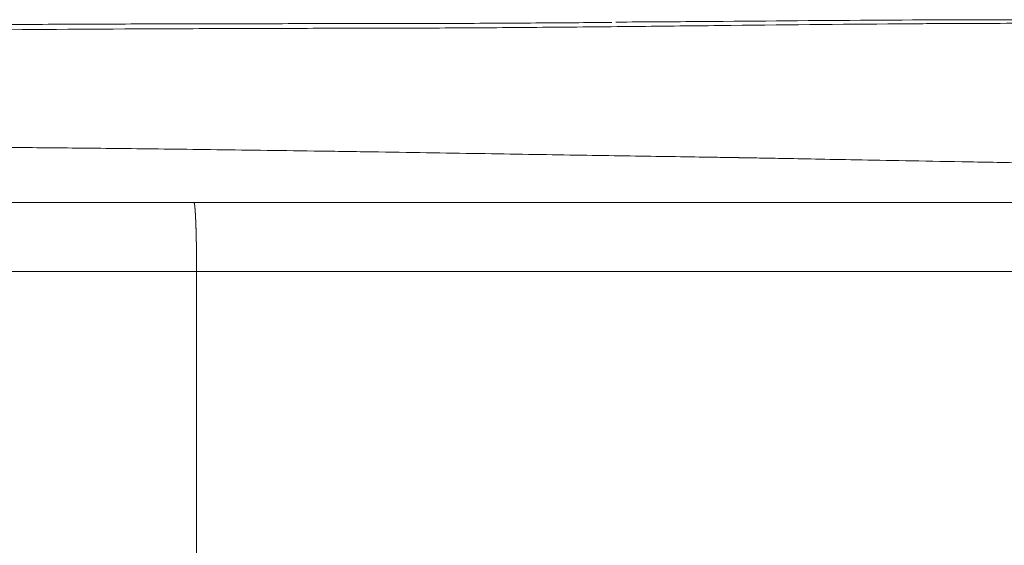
# Model space of a CAD drawing. Header units: millimetres. Extents: x 35469 to 44263, y -24881 to -16268.
# Tile 187 of 231: x 43816.4 to 43824.95, y -24739.42 to -24734.86. Entities that reach past the tile are written whole.
import ezdxf

# ---------------------------------------------------------------- set-up
doc = ezdxf.new("R2010")
doc.units = ezdxf.units.MM
doc.header["$LTSCALE"] = 0.3175
doc.layers.add('1轮廓实线层', color=7, linetype='Continuous', lineweight=18)

# ---------------------------------------------------------------- blocks, each defined once
blk = doc.blocks.new('MR20E-1840')
at = {"layer": '1轮廓实线层'}
for p, q in [((15654.7373, -10793.5882), (15665.6271, -10793.5882)), ((15665.6272, -10793.5882), (15654.7375, -10793.5882)), ((15665.648, -10794.1882), (15654.7608, -10794.1882)), ((15654.7608, -10794.1882), (15654.7608, -10798.3882))]:
    blk.add_line(p, q, dxfattribs=at)
for points, knots in [([(15623.3453, -10796.2091), (15623.4328, -10796.1725), (15623.5225, -10796.1351), (15623.7063, -10796.0581), (15623.8003, -10796.0187), (15624.0889, -10795.8977), (15624.29, -10795.8133), (15624.6049, -10795.6817), (15624.8193, -10795.5924), (15625.1544, -10795.4539), (15625.5031, -10795.3116), (15625.8658, -10795.166), (15626.2427, -10795.0179), (15626.5036, -10794.9182), (15626.7696, -10794.8183), (15626.905, -10794.7683), (15627.1811, -10794.6684), (15627.3217, -10794.6185), (15627.7511, -10794.4696), (15628.0477, -10794.3711), (15628.5085, -10794.2268), (15628.6647, -10794.1792), (15628.903, -10794.1089), (15629.0232, -10794.074), (15629.1651, -10794.0337), (15629.2365, -10794.0137), (15629.2723, -10794.0037), (15629.2902, -10793.9987), (15629.2992, -10793.9962), (15629.3037, -10793.995), (15629.3059, -10793.9944), (15629.3071, -10793.9941), (15629.3076, -10793.9939), (15629.3079, -10793.9938), (15629.3081, -10793.9938), (15629.3082, -10793.9938), (15629.3082, -10793.9938), (15629.5428, -10793.9288), (15629.7807, -10793.8659), (15630.263, -10793.7447), (15630.5074, -10793.6863), (15631.0025, -10793.5739), (15631.504, -10793.4659), (15632.275, -10793.3167), (15632.8011, -10793.2253), (15633.3331, -10793.1378), (15633.602, -10793.0959), (15634.1456, -10793.0157), (15634.4202, -10792.9774), (15634.8365, -10792.9225), (15635.0456, -10792.8956), (15635.2915, -10792.8654), (15635.4149, -10792.8505), (15635.4767, -10792.8432), (15635.5076, -10792.8395), (15635.5231, -10792.8377), (15635.5309, -10792.8368), (15635.5342, -10792.8364), (15635.5364, -10792.8361), (15635.5375, -10792.836), (15635.8205, -10792.8026), (15636.1014, -10792.7713), (15636.6611, -10792.7122), (15636.94, -10792.6844), (15637.7733, -10792.6052), (15638.3247, -10792.5583), (15639.4186, -10792.4742), (15639.9612, -10792.437), (15641.0375, -10792.3702), (15641.5712, -10792.3407), (15642.6294, -10792.2874), (15643.154, -10792.2636), (15644.194, -10792.2211), (15644.7094, -10792.2022), (15645.7312, -10792.1685), (15646.2375, -10792.1536), (15646.9902, -10792.1338), (15647.2399, -10792.1277), (15647.6128, -10792.119), (15647.7988, -10792.1148), (15648.015, -10792.1102), (15648.123, -10792.1079), (15648.1769, -10792.1068), (15648.2038, -10792.1063), (15648.2173, -10792.106), (15648.2241, -10792.1059), (15648.2274, -10792.1058), (15648.2291, -10792.1058), (15648.2299, -10792.1058), (15648.2304, -10792.1057), (15648.2305, -10792.1057), (15648.2307, -10792.1057), (15648.2307, -10792.1057), (15648.7811, -10792.0945), (15649.3261, -10792.0851), (15650.1354, -10792.0732), (15650.4038, -10792.0696), (15650.938, -10792.063), (15651.2037, -10792.0601), (15651.9966, -10792.0522), (15652.5196, -10792.0481), (15653.2952, -10792.0435), (15653.5522, -10792.0422), (15653.9355, -10792.0406), (15654.1266, -10792.0398), (15654.3485, -10792.0391), (15654.4592, -10792.0388), (15654.5145, -10792.0386), (15654.5421, -10792.0386), (15654.5559, -10792.0385), (15654.5628, -10792.0385), (15654.5662, -10792.0385), (15654.568, -10792.0385), (15654.5688, -10792.0385), (15654.5692, -10792.0385), (15654.5695, -10792.0385), (15654.5696, -10792.0385), (15654.8327, -10792.0378), (15655.0954, -10792.0373), (15655.489, -10792.0369), (15655.6201, -10792.0368), (15655.8822, -10792.0367), (15656.1441, -10792.0367), (15656.4056, -10792.0365), (15656.6668, -10792.036), (15656.7974, -10792.0357), (15657.1884, -10792.0342), (15657.6698, -10792.0315), (15658.1479, -10792.0278), (15658.3669, -10792.026)], [0, 0, 0, 0, 0.011148, 0.011148, 0.022296, 0.022296, 0.044592, 0.044592, 0.05574, 0.066888, 0.078036, 0.089184, 0.100332, 0.11148, 0.11148, 0.122628, 0.122628, 0.133776, 0.133776, 0.156072, 0.156072, 0.16722, 0.16722, 0.172794, 0.175581, 0.176975, 0.177672, 0.17802, 0.178194, 0.178281, 0.178325, 0.178347, 0.178357, 0.178363, 0.178366, 0.178366, 0.178368, 0.178368, 0.200664, 0.200664, 0.22296, 0.22296, 0.245257, 0.267553, 0.289849, 0.289849, 0.312145, 0.312145, 0.334441, 0.334441, 0.345589, 0.351163, 0.35395, 0.355343, 0.35604, 0.356388, 0.356563, 0.35665, 0.35665, 0.356737, 0.356737, 0.379033, 0.379033, 0.401329, 0.401329, 0.445921, 0.445921, 0.490513, 0.490513, 0.535105, 0.535105, 0.579697, 0.579697, 0.624289, 0.624289, 0.668881, 0.668881, 0.691177, 0.691177, 0.702325, 0.707899, 0.710687, 0.71208, 0.712777, 0.713125, 0.713299, 0.713386, 0.71343, 0.713452, 0.713463, 0.713468, 0.713468, 0.713474, 0.713474, 0.758066, 0.758066, 0.780362, 0.780362, 0.802658, 0.802658, 0.84725, 0.84725, 0.869546, 0.869546, 0.880694, 0.886268, 0.889055, 0.890448, 0.891145, 0.891494, 0.891668, 0.891755, 0.891798, 0.89182, 0.891831, 0.891831, 0.891842, 0.891842, 0.914138, 0.914138, 0.925286, 0.925286, 0.936434, 0.947582, 0.947582, 0.95873, 0.95873, 0.981026, 1, 1, 1, 1]), ([(15668.393, -10792.5156), (15668.2019, -10792.4735), (15668.0056, -10792.4344), (15667.6009, -10792.3621), (15667.3925, -10792.329), (15666.9644, -10792.2687), (15666.7448, -10792.2416), (15666.2941, -10792.1931), (15666.0629, -10792.1717), (15665.7074, -10792.1436), (15665.5874, -10792.1349), (15665.3444, -10792.1187), (15665.2214, -10792.1112), (15664.8478, -10792.0905), (15664.5927, -10792.079), (15664.0695, -10792.0603), (15663.8016, -10792.0531), (15663.3895, -10792.045), (15663.2505, -10792.0427), (15662.969, -10792.039), (15662.684, -10792.0361), (15662.2458, -10792.0339), (15661.7964, -10792.0337), (15661.4891, -10792.0347), (15661.2555, -10792.0358), (15661.138, -10792.0365), (15660.9996, -10792.0374), (15660.9301, -10792.0378), (15660.8952, -10792.0381), (15660.8777, -10792.0382), (15660.869, -10792.0383), (15660.8646, -10792.0383), (15660.8625, -10792.0383), (15660.8614, -10792.0383), (15660.8608, -10792.0383), (15660.8605, -10792.0384), (15660.8604, -10792.0384), (15660.8603, -10792.0384), (15660.8603, -10792.0384), (15660.3468, -10792.0421), (15659.8261, -10792.0477), (15659.0384, -10792.0562), (15658.7748, -10792.059), (15658.2461, -10792.0644), (15657.716, -10792.0694), (15657.1845, -10792.073), (15656.7859, -10792.0749), (15656.653, -10792.0754), (15656.3873, -10792.0761), (15656.2545, -10792.0764), (15655.9891, -10792.0769), (15655.8564, -10792.0771), (15655.5912, -10792.0777), (15655.1935, -10792.0787), (15654.7966, -10792.0801), (15654.0039, -10792.0835), (15653.477, -10792.0865), (15652.427, -10792.0943), (15651.904, -10792.0991), (15651.1232, -10792.1078), (15650.8635, -10792.111), (15650.3455, -10792.1178), (15649.8288, -10792.1251), (15649.3147, -10792.1336), (15648.9302, -10792.1404), (15648.7382, -10792.1439), (15648.5146, -10792.1482), (15648.4029, -10792.1504), (15648.3471, -10792.1516), (15648.3192, -10792.1521), (15648.3053, -10792.1524), (15648.2983, -10792.1525), (15648.2948, -10792.1526), (15648.2931, -10792.1526), (15648.2922, -10792.1527), (15648.2918, -10792.1527), (15648.2916, -10792.1527), (15648.2915, -10792.1527), (15647.7576, -10792.1635), (15646.9573, -10792.1819), (15646.1576, -10792.2043), (15645.6246, -10792.2201), (15645.3581, -10792.2285), (15644.559, -10792.2551), (15644.0266, -10792.2748), (15642.9624, -10792.3189), (15642.4307, -10792.3432), (15640.8364, -10792.4245), (15639.775, -10792.4896), (15638.1859, -10792.6125), (15637.6566, -10792.6577), (15636.8637, -10792.733), (15636.5995, -10792.7593), (15636.2035, -10792.8009), (15636.0056, -10792.8222), (15635.7748, -10792.8481), (15635.6595, -10792.8613), (15635.6018, -10792.8679), (15635.5729, -10792.8713), (15635.5585, -10792.8729), (15635.5513, -10792.8738), (15635.5477, -10792.8742), (15635.5459, -10792.8744), (15635.545, -10792.8745), (15635.5446, -10792.8746), (15635.5443, -10792.8746), (15635.5442, -10792.8746), (15635.5441, -10792.8746), (15635.5441, -10792.8746), (15635.2108, -10792.9135), (15634.8823, -10792.9544), (15634.2348, -10793.0407), (15633.9159, -10793.086), (15633.2876, -10793.1814), (15632.9782, -10793.2314), (15632.3695, -10793.3365), (15632.07, -10793.3915), (15631.4813, -10793.5067), (15631.192, -10793.567), (15630.6236, -10793.6927), (15630.3446, -10793.7582), (15629.7969, -10793.8946), (15629.5283, -10793.9654), (15629.0016, -10794.1117), (15628.7435, -10794.1873), (15628.2378, -10794.3428), (15627.7428, -10794.5026), (15627.2686, -10794.6685), (15626.9205, -10794.7944), (15626.8058, -10794.8367), (15626.5788, -10794.9215), (15626.4665, -10794.9641), (15626.1334, -10795.092), (15625.9162, -10795.1776), (15625.4909, -10795.348), (15625.2829, -10795.4328), (15624.8755, -10795.6005), (15624.6762, -10795.6835), (15624.286, -10795.8465), (15624.0951, -10795.9267), (15623.8149, -10796.0442), (15623.7225, -10796.083), (15623.5396, -10796.1595), (15623.4492, -10796.1973), (15623.3598, -10796.2347)], [0, 0, 0, 0, 0.01714, 0.01714, 0.034383, 0.034383, 0.051626, 0.051626, 0.068869, 0.068869, 0.077491, 0.077491, 0.086112, 0.086112, 0.103356, 0.103356, 0.120599, 0.120599, 0.12922, 0.12922, 0.137842, 0.146463, 0.155085, 0.163707, 0.163707, 0.168017, 0.170173, 0.17125, 0.171789, 0.172059, 0.172193, 0.172261, 0.172294, 0.172311, 0.17232, 0.172324, 0.172326, 0.172326, 0.172328, 0.172328, 0.206814, 0.206814, 0.224058, 0.224058, 0.241301, 0.258544, 0.258544, 0.267166, 0.267166, 0.275787, 0.275787, 0.284409, 0.284409, 0.29303, 0.310273, 0.310273, 0.34476, 0.34476, 0.379246, 0.379246, 0.396489, 0.396489, 0.413732, 0.430976, 0.430976, 0.439597, 0.443908, 0.446063, 0.447141, 0.44768, 0.447949, 0.448084, 0.448151, 0.448185, 0.448202, 0.44821, 0.44821, 0.448219, 0.448219, 0.482705, 0.499948, 0.499948, 0.517191, 0.517191, 0.551678, 0.551678, 0.586164, 0.586164, 0.655137, 0.655137, 0.689623, 0.689623, 0.706866, 0.706866, 0.715488, 0.719799, 0.721954, 0.723032, 0.723571, 0.72384, 0.723975, 0.724042, 0.724076, 0.724093, 0.724101, 0.724105, 0.724107, 0.724107, 0.724109, 0.724109, 0.741353, 0.741353, 0.758596, 0.758596, 0.775839, 0.775839, 0.793082, 0.793082, 0.810325, 0.810325, 0.827568, 0.827568, 0.844812, 0.844812, 0.862055, 0.862055, 0.879298, 0.896541, 0.896541, 0.905163, 0.905163, 0.913784, 0.913784, 0.931027, 0.931027, 0.948271, 0.948271, 0.965514, 0.965514, 0.982757, 0.982757, 0.991378, 0.991378, 1, 1, 1, 1]), ([(15667.5746, -10792.3598), (15667.4119, -10792.3313), (15666.8405, -10792.2396), (15665.8779, -10792.138), (15664.6652, -10792.0581), (15663.4008, -10792.0166), (15662.051, -10792.0013), (15660.6261, -10792.0049), (15659.4046, -10792.0171), (15658.6525, -10792.0217), (15658.4021, -10792.0233)], [0, 0, 0, 0, 0.057008, 0.199734, 0.3329, 0.474227, 0.623585, 0.7755, 0.92592, 1, 1, 1, 1]), ([(15646.8891, -10793.0918), (15647.4022, -10793.0897), (15648.4346, -10793.0878), (15649.4794, -10793.0899), (15650.2677, -10793.0927), (15650.5313, -10793.0938), (15651.0599, -10793.0965), (15651.3251, -10793.0979), (15651.8569, -10793.1012), (15652.257, -10793.104), (15652.7257, -10793.1075), (15652.9605, -10793.1094), (15653.0781, -10793.1103), (15653.1369, -10793.1108), (15653.1663, -10793.111), (15653.181, -10793.1112), (15653.1883, -10793.1112), (15653.192, -10793.1113), (15653.1938, -10793.1113), (15653.1948, -10793.1113), (15653.1952, -10793.1113), (15653.1955, -10793.1113), (15653.1956, -10793.1113), (15653.1956, -10793.1113), (15653.1956, -10793.1113), (15653.1957, -10793.1113), (15653.3783, -10793.1128), (15653.5805, -10793.1147), (15654.0243, -10793.1193), (15654.2659, -10793.1221), (15654.6584, -10793.1269), (15654.93, -10793.1303), (15655.3675, -10793.1361), (15655.6795, -10793.1405), (15655.9211, -10793.1439), (15656.0438, -10793.1457), (15656.1903, -10793.1479), (15656.2644, -10793.1489), (15656.3016, -10793.1495), (15656.3203, -10793.1498), (15656.3297, -10793.1499), (15656.3344, -10793.15), (15656.3367, -10793.15), (15656.3379, -10793.15), (15656.3385, -10793.15), (15656.3387, -10793.1501), (15656.3389, -10793.1501), (15656.339, -10793.1501), (15656.5015, -10793.1525), (15656.6601, -10793.1549), (15656.9693, -10793.1598), (15657.12, -10793.1623), (15657.4135, -10793.1672), (15657.5562, -10793.1695), (15657.8338, -10793.1741), (15657.9685, -10793.1762), (15658.3607, -10793.1823), (15658.606, -10793.186), (15658.9494, -10793.1912), (15659.0598, -10793.1929), (15659.2192, -10793.1955), (15659.2973, -10793.1967), (15659.3858, -10793.1981), (15659.4294, -10793.1989), (15659.451, -10793.1992), (15659.4618, -10793.1994), (15659.4671, -10793.1995), (15659.4698, -10793.1995), (15659.4712, -10793.1996), (15659.4718, -10793.1996), (15659.4722, -10793.1996), (15659.4723, -10793.1996), (15659.4724, -10793.1996), (15659.4724, -10793.1996), (15659.4725, -10793.1996), (15659.4725, -10793.1996), (15659.5121, -10793.2003), (15659.563, -10793.2012), (15659.6874, -10793.2034), (15659.7609, -10793.2048), (15659.9306, -10793.2079), (15660.0268, -10793.2097), (15660.2418, -10793.2137), (15660.3606, -10793.2159), (15660.6208, -10793.2207), (15660.7623, -10793.2233), (15661.0676, -10793.2288), (15661.2316, -10793.2318), (15661.5819, -10793.2382), (15661.7682, -10793.2417), (15662.0643, -10793.2472), (15662.1658, -10793.2491), (15662.3221, -10793.2521), (15662.4013, -10793.2536), (15662.4955, -10793.2555), (15662.5431, -10793.2564), (15662.5669, -10793.2569), (15662.5789, -10793.2571), (15662.5849, -10793.2572), (15662.5879, -10793.2573), (15662.5894, -10793.2573), (15662.5901, -10793.2573), (15662.5905, -10793.2573), (15662.5907, -10793.2573), (15662.5908, -10793.2573), (15662.5908, -10793.2573), (15662.5909, -10793.2573), (15662.7475, -10793.2604), (15662.9007, -10793.2634), (15663.1999, -10793.2693), (15663.346, -10793.2721), (15663.6313, -10793.2777), (15663.7704, -10793.2805), (15664.0418, -10793.2859), (15664.3064, -10793.2911), (15664.6826, -10793.2988), (15665.0384, -10793.3061), (15665.262, -10793.3107), (15665.4247, -10793.3141), (15665.5047, -10793.3158), (15665.5959, -10793.3177), (15665.6409, -10793.3186), (15665.6633, -10793.3191), (15665.6745, -10793.3193), (15665.68, -10793.3194), (15665.6828, -10793.3195), (15665.6842, -10793.3195), (15665.6849, -10793.3195), (15665.6853, -10793.3195), (15665.6854, -10793.3195), (15665.6855, -10793.3195), (15665.6856, -10793.3195), (15665.6856, -10793.3195), (15665.6856, -10793.3195), (15665.9827, -10793.3257), (15666.2682, -10793.3318), (15666.816, -10793.3438), (15667.0782, -10793.3497), (15667.5794, -10793.3616), (15667.8183, -10793.3674), (15668.1591, -10793.376), (15668.2697, -10793.3789), (15668.4313, -10793.3831), (15668.511, -10793.3852), (15668.6021, -10793.3876), (15668.6471, -10793.3888), (15668.6695, -10793.3894), (15668.6807, -10793.3897), (15668.6863, -10793.3898), (15668.689, -10793.3899), (15668.6904, -10793.3899), (15668.6911, -10793.39), (15668.6915, -10793.39), (15668.6917, -10793.39), (15668.6917, -10793.39), (15668.6918, -10793.39), (15668.6918, -10793.39), (15668.6918, -10793.39), (15668.8417, -10793.394), (15668.9871, -10793.3979), (15669.2688, -10793.4056), (15669.405, -10793.4093), (15669.7999, -10793.4205), (15670.0448, -10793.4278), (15670.4968, -10793.4416), (15670.704, -10793.4482), (15671.0802, -10793.4603), (15671.2493, -10793.4658), (15671.3991, -10793.4704)], [0, 0, 0, 0, 0.0625, 0.125, 0.125, 0.15625, 0.15625, 0.1875, 0.1875, 0.21875, 0.234375, 0.242187, 0.246094, 0.248047, 0.249023, 0.249512, 0.249756, 0.249878, 0.249939, 0.249969, 0.249985, 0.249992, 0.249996, 0.249998, 0.249998, 0.25, 0.25, 0.28125, 0.28125, 0.3125, 0.3125, 0.328125, 0.34375, 0.359375, 0.359375, 0.367187, 0.371094, 0.373047, 0.374023, 0.374512, 0.374756, 0.374878, 0.374939, 0.374969, 0.374985, 0.374992, 0.374992, 0.375, 0.375, 0.390625, 0.390625, 0.40625, 0.40625, 0.421875, 0.421875, 0.4375, 0.4375, 0.46875, 0.46875, 0.484375, 0.484375, 0.492187, 0.496094, 0.498047, 0.499023, 0.499512, 0.499756, 0.499878, 0.499939, 0.499969, 0.499985, 0.499992, 0.499996, 0.499998, 0.499998, 0.5, 0.5, 0.515625, 0.515625, 0.53125, 0.53125, 0.546875, 0.546875, 0.5625, 0.5625, 0.578125, 0.578125, 0.59375, 0.59375, 0.609375, 0.609375, 0.617187, 0.617187, 0.621094, 0.623047, 0.624023, 0.624512, 0.624756, 0.624878, 0.624939, 0.624969, 0.624985, 0.624992, 0.624996, 0.624998, 0.624998, 0.625, 0.625, 0.640625, 0.640625, 0.65625, 0.65625, 0.671875, 0.671875, 0.6875, 0.703125, 0.71875, 0.734375, 0.734375, 0.742187, 0.746094, 0.748047, 0.749023, 0.749512, 0.749756, 0.749878, 0.749939, 0.749969, 0.749985, 0.749992, 0.749996, 0.749998, 0.749998, 0.75, 0.75, 0.78125, 0.78125, 0.8125, 0.8125, 0.84375, 0.84375, 0.859375, 0.859375, 0.867188, 0.871094, 0.873047, 0.874023, 0.874512, 0.874756, 0.874878, 0.874939, 0.874969, 0.874985, 0.874992, 0.874996, 0.874998, 0.874998, 0.875, 0.875, 0.890625, 0.890625, 0.90625, 0.90625, 0.9375, 0.9375, 0.96875, 0.96875, 1, 1, 1, 1]), ([(15654.7373, -10793.5882), (15654.7373, -10793.5882), (15654.7375, -10793.5882), (15654.7377, -10793.5882), (15654.7378, -10793.5883), (15654.738, -10793.5884), (15654.7382, -10793.5886), (15654.7384, -10793.5888), (15654.7386, -10793.5891), (15654.7388, -10793.5893), (15654.7389, -10793.5896), (15654.7391, -10793.59), (15654.7393, -10793.5904), (15654.7395, -10793.5908), (15654.7397, -10793.5912), (15654.7398, -10793.5917), (15654.74, -10793.5922), (15654.7402, -10793.5928), (15654.7404, -10793.5934), (15654.7406, -10793.594), (15654.7407, -10793.5946), (15654.7409, -10793.5953), (15654.7411, -10793.596), (15654.7413, -10793.5968), (15654.7414, -10793.5976), (15654.7416, -10793.5984), (15654.7418, -10793.5992), (15654.7419, -10793.6001), (15654.7421, -10793.601), (15654.7423, -10793.602), (15654.7425, -10793.603), (15654.7426, -10793.604), (15654.7428, -10793.605), (15654.743, -10793.6061), (15654.7431, -10793.6072), (15654.7433, -10793.6083), (15654.7435, -10793.6095), (15654.7436, -10793.6106), (15654.7438, -10793.6119), (15654.744, -10793.6131), (15654.7441, -10793.6144), (15654.7443, -10793.6157), (15654.7445, -10793.617), (15654.7446, -10793.6184), (15654.7448, -10793.6198), (15654.745, -10793.6212), (15654.7451, -10793.6226), (15654.7453, -10793.6241), (15654.7454, -10793.6256), (15654.7456, -10793.6271), (15654.7458, -10793.6287), (15654.7459, -10793.6303), (15654.7461, -10793.6319), (15654.7462, -10793.6335), (15654.7464, -10793.6351), (15654.7465, -10793.6368), (15654.7467, -10793.6385), (15654.7468, -10793.6403), (15654.747, -10793.642), (15654.7471, -10793.6438), (15654.7473, -10793.6456), (15654.7474, -10793.6474), (15654.7476, -10793.6493), (15654.7477, -10793.6512), (15654.7479, -10793.6531), (15654.748, -10793.655), (15654.7482, -10793.6569), (15654.7483, -10793.6589), (15654.7485, -10793.6609), (15654.7486, -10793.6629), (15654.7487, -10793.6649), (15654.7489, -10793.667), (15654.749, -10793.669), (15654.7492, -10793.6711), (15654.7493, -10793.6732), (15654.7494, -10793.6754), (15654.7496, -10793.6775), (15654.7497, -10793.6797), (15654.7499, -10793.6819), (15654.75, -10793.6841), (15654.7501, -10793.6864), (15654.7503, -10793.6886), (15654.7504, -10793.6909), (15654.7505, -10793.6932), (15654.7507, -10793.6955), (15654.7508, -10793.6978), (15654.7509, -10793.7002), (15654.751, -10793.7025), (15654.7512, -10793.7049), (15654.7513, -10793.7073), (15654.7514, -10793.7097), (15654.7515, -10793.7121), (15654.7517, -10793.7146), (15654.7518, -10793.717), (15654.7519, -10793.7195), (15654.752, -10793.722), (15654.7521, -10793.7245), (15654.7523, -10793.7271), (15654.7524, -10793.7296), (15654.7525, -10793.7321), (15654.7526, -10793.7347), (15654.7527, -10793.7373), (15654.7529, -10793.7399), (15654.753, -10793.7425), (15654.7531, -10793.7451), (15654.7532, -10793.7478), (15654.7533, -10793.7504), (15654.7534, -10793.7531), (15654.7535, -10793.7558), (15654.7536, -10793.7584), (15654.7537, -10793.7611), (15654.7538, -10793.7639), (15654.754, -10793.7666), (15654.7541, -10793.7693), (15654.7542, -10793.7721), (15654.7543, -10793.7748), (15654.7544, -10793.7776), (15654.7545, -10793.7804), (15654.7546, -10793.7832), (15654.7547, -10793.786), (15654.7548, -10793.7888), (15654.7549, -10793.7916), (15654.755, -10793.7944), (15654.7551, -10793.7973), (15654.7552, -10793.8001), (15654.7552, -10793.803), (15654.7553, -10793.8059), (15654.7554, -10793.8087), (15654.7555, -10793.8116), (15654.7556, -10793.8145), (15654.7557, -10793.8174), (15654.7558, -10793.8203), (15654.7559, -10793.8232), (15654.756, -10793.8262), (15654.7561, -10793.8291), (15654.7561, -10793.832), (15654.7562, -10793.835), (15654.7563, -10793.8379), (15654.7564, -10793.8409), (15654.7565, -10793.8439), (15654.7566, -10793.8468), (15654.7566, -10793.8498), (15654.7567, -10793.8528), (15654.7568, -10793.8558), (15654.7569, -10793.8588), (15654.757, -10793.8618), (15654.757, -10793.8648), (15654.7571, -10793.8678), (15654.7572, -10793.8708), (15654.7573, -10793.8738), (15654.7573, -10793.8768), (15654.7574, -10793.8798), (15654.7575, -10793.8829), (15654.7575, -10793.8859), (15654.7576, -10793.8889), (15654.7577, -10793.892), (15654.7577, -10793.895), (15654.7578, -10793.8981), (15654.7579, -10793.9011), (15654.7579, -10793.9042), (15654.758, -10793.9072), (15654.7581, -10793.9103), (15654.7581, -10793.9133), (15654.7582, -10793.9164), (15654.7583, -10793.9194), (15654.7583, -10793.9225), (15654.7584, -10793.9256), (15654.7584, -10793.9286), (15654.7585, -10793.9317), (15654.7586, -10793.9348), (15654.7586, -10793.9378), (15654.7587, -10793.9409), (15654.7587, -10793.944), (15654.7588, -10793.947), (15654.7588, -10793.9501), (15654.7589, -10793.9532), (15654.7589, -10793.9562), (15654.759, -10793.9593), (15654.759, -10793.9624), (15654.7591, -10793.9655), (15654.7591, -10793.9685), (15654.7592, -10793.9716), (15654.7592, -10793.9747), (15654.7593, -10793.9777), (15654.7593, -10793.9808), (15654.7594, -10793.9838), (15654.7594, -10793.9869), (15654.7595, -10793.99), (15654.7595, -10793.993), (15654.7595, -10793.9961), (15654.7596, -10793.9991), (15654.7596, -10794.0022), (15654.7597, -10794.0052), (15654.7597, -10794.0083), (15654.7597, -10794.0113), (15654.7598, -10794.0144), (15654.7598, -10794.0174), (15654.7598, -10794.0205), (15654.7599, -10794.0235), (15654.7599, -10794.0265), (15654.7599, -10794.0295), (15654.76, -10794.0326), (15654.76, -10794.0356), (15654.76, -10794.0386), (15654.7601, -10794.0416), (15654.7601, -10794.0446), (15654.7601, -10794.0476), (15654.7602, -10794.0506), (15654.7602, -10794.0536), (15654.7602, -10794.0566), (15654.7602, -10794.0596), (15654.7603, -10794.0626), (15654.7603, -10794.0656), (15654.7603, -10794.0686), (15654.7603, -10794.0715), (15654.7604, -10794.0745), (15654.7604, -10794.0775), (15654.7604, -10794.0804), (15654.7604, -10794.0834), (15654.7605, -10794.0863), (15654.7605, -10794.0892), (15654.7605, -10794.0922), (15654.7605, -10794.0951), (15654.7605, -10794.098), (15654.7606, -10794.101), (15654.7606, -10794.1039), (15654.7606, -10794.1068), (15654.7606, -10794.1097), (15654.7606, -10794.1126), (15654.7606, -10794.1155), (15654.7606, -10794.1183), (15654.7607, -10794.1212), (15654.7607, -10794.1241), (15654.7607, -10794.1269), (15654.7607, -10794.1298), (15654.7607, -10794.1326), (15654.7607, -10794.1355), (15654.7607, -10794.1383), (15654.7607, -10794.1412), (15654.7607, -10794.144), (15654.7608, -10794.1468), (15654.7608, -10794.1496), (15654.7608, -10794.1524), (15654.7608, -10794.1552), (15654.7608, -10794.158), (15654.7608, -10794.1608), (15654.7608, -10794.1635), (15654.7608, -10794.1663), (15654.7608, -10794.1691), (15654.7608, -10794.1718), (15654.7608, -10794.1746), (15654.7608, -10794.1773), (15654.7608, -10794.18), (15654.7608, -10794.1827), (15654.7608, -10794.1855), (15654.7608, -10794.1873), (15654.7608, -10794.1882)], [0, 0, 0, 0, 0.005005, 0.010002, 0.014991, 0.019971, 0.024943, 0.029906, 0.034861, 0.039807, 0.044745, 0.049674, 0.054595, 0.059508, 0.064412, 0.069307, 0.074194, 0.079073, 0.083943, 0.088805, 0.093659, 0.098504, 0.10334, 0.108168, 0.112988, 0.117799, 0.122602, 0.127396, 0.132182, 0.136959, 0.141728, 0.146489, 0.151241, 0.155984, 0.160719, 0.165446, 0.170164, 0.174874, 0.179575, 0.184268, 0.188953, 0.193629, 0.198296, 0.202956, 0.207606, 0.212249, 0.216882, 0.221508, 0.226125, 0.230733, 0.235333, 0.239925, 0.244508, 0.249082, 0.253649, 0.258206, 0.262756, 0.267297, 0.271829, 0.276353, 0.280869, 0.285376, 0.289874, 0.294365, 0.298846, 0.30332, 0.307785, 0.312241, 0.316689, 0.321129, 0.32556, 0.329982, 0.334396, 0.338802, 0.3432, 0.347588, 0.351969, 0.356341, 0.360704, 0.365059, 0.369406, 0.373744, 0.378074, 0.382395, 0.386708, 0.391013, 0.395308, 0.399596, 0.403875, 0.408146, 0.412408, 0.416662, 0.420907, 0.425144, 0.429372, 0.433592, 0.437804, 0.442007, 0.446201, 0.450387, 0.454565, 0.458734, 0.462895, 0.467048, 0.471191, 0.475327, 0.479454, 0.483573, 0.487683, 0.491784, 0.495878, 0.499962, 0.504039, 0.508107, 0.512166, 0.516217, 0.52026, 0.524294, 0.52832, 0.532337, 0.536346, 0.540346, 0.544338, 0.548321, 0.552296, 0.556263, 0.560221, 0.564171, 0.568112, 0.572045, 0.575969, 0.579885, 0.583792, 0.587691, 0.591582, 0.595464, 0.599338, 0.603203, 0.60706, 0.610908, 0.614748, 0.618579, 0.622402, 0.626217, 0.630023, 0.633821, 0.63761, 0.641391, 0.645163, 0.648927, 0.652682, 0.656429, 0.660168, 0.663898, 0.667619, 0.671333, 0.675037, 0.678734, 0.682422, 0.686101, 0.689772, 0.693434, 0.697088, 0.700734, 0.704371, 0.708, 0.71162, 0.715232, 0.718836, 0.72243, 0.726017, 0.729595, 0.733165, 0.736726, 0.740279, 0.743823, 0.747359, 0.750886, 0.754405, 0.757915, 0.761417, 0.764911, 0.768396, 0.771873, 0.775341, 0.778801, 0.782252, 0.785695, 0.78913, 0.792556, 0.795973, 0.799382, 0.802783, 0.806175, 0.809559, 0.812935, 0.816301, 0.81966, 0.82301, 0.826352, 0.829685, 0.833009, 0.836326, 0.839633, 0.842933, 0.846224, 0.849506, 0.85278, 0.856046, 0.859303, 0.862551, 0.865792, 0.869023, 0.872247, 0.875462, 0.878668, 0.881866, 0.885056, 0.888237, 0.891409, 0.894574, 0.897729, 0.900877, 0.904015, 0.907146, 0.910268, 0.913381, 0.916487, 0.919583, 0.922671, 0.925751, 0.928822, 0.931885, 0.93494, 0.937986, 0.941023, 0.944052, 0.947073, 0.950085, 0.953089, 0.956084, 0.959071, 0.962049, 0.965019, 0.967981, 0.970934, 0.973878, 0.976815, 0.979742, 0.982662, 0.985573, 0.988475, 0.991369, 0.994254, 0.997131, 1, 1, 1, 1])]:
    blk.add_open_spline(points, degree=3, knots=knots, dxfattribs=at)
for points in [[(15646.8981, -10793.5882), (15649.5117, -10793.5882), (15652.1252, -10793.5882), (15654.7373, -10793.5882)], [(15654.7608, -10794.1882), (15652.4606, -10794.1882), (15649.894, -10794.1882), (15646.914, -10794.1882)]]:
    blk.add_open_spline(points, degree=3, dxfattribs=at)

msp = doc.modelspace()

# ---------------------------------------------------------------- block references
msp.add_blockref('MR20E-1840', (28163.1775, -13942.8535))

doc.saveas('drawing.dxf')
